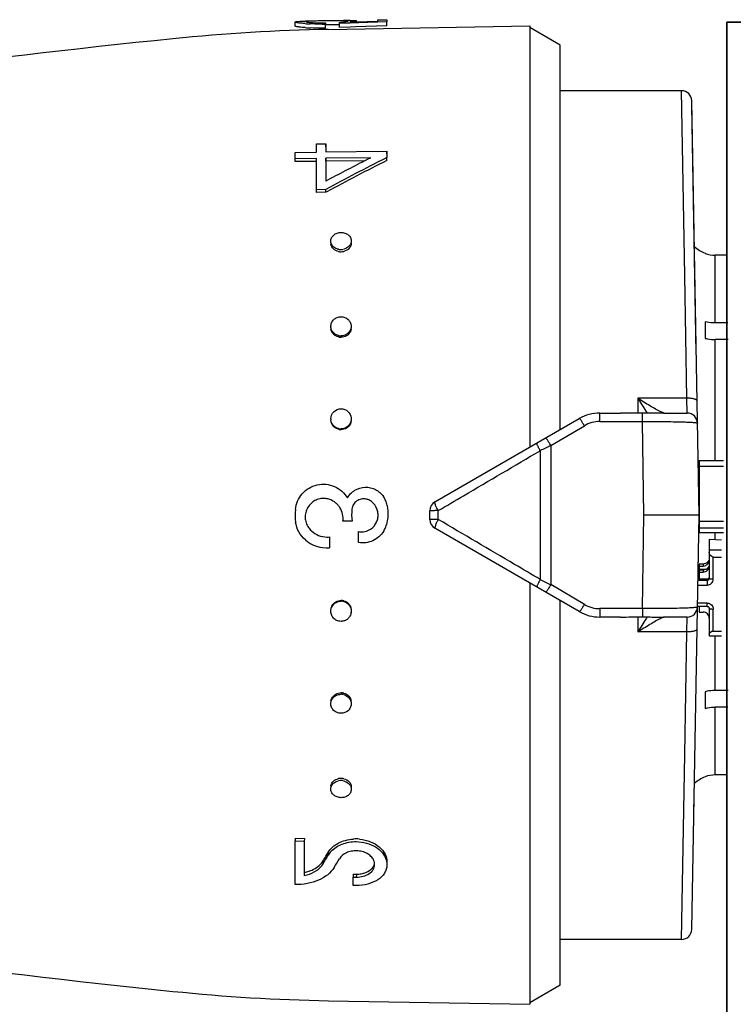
# Model space of a CAD drawing. Header units: millimetres. Extents: x -727 to 69715, y -15705 to 98123.
# Tile 144 of 256: x 36374 to 36409, y -12263 to -12215. Entities that reach past the tile are written whole.
import ezdxf

# ---------------------------------------------------------------- set-up
doc = ezdxf.new("R2010")
doc.units = ezdxf.units.MM
doc.layers.add('UT_ZAŘÍZENÍ - OT', color=3, linetype='Continuous', lineweight=35)

msp = doc.modelspace()

# ---------------------------------------------------------------- linework, layer by layer
at = {"color": 0, "linetype": 'Continuous'}
for p, q in [((36387.887, -12214.81), (36387.902, -12214.809)), ((36387.902, -12214.809), (36387.914, -12214.809)), ((36388.817, -12214.796), (36388.695, -12214.798)), ((36389.651, -12214.856), (36389.649, -12214.792)), ((36390.25, -12214.798), (36390.251, -12214.851)), ((36391.3, -12214.75), (36391.75, -12214.742)), ((36391.3, -12214.818), (36391.3, -12214.75)), ((36391.75, -12214.742), (36391.75, -12214.847)), ((36387.254, -12215.056), (36387.251, -12214.856)), ((36387.904, -12214.869), (36387.903, -12214.823)), ((36388.741, -12214.895), (36388.741, -12214.958)), ((36388.744, -12215.157), (36388.741, -12214.958)), ((36388.817, -12214.996), (36388.742, -12214.997)), ((36388.886, -12215.22), (36398.754, -12215.047)), ((36389.428, -12214.99), (36389.397, -12214.99)), ((36389.426, -12214.929), (36389.426, -12214.876)), ((36389.856, -12214.913), (36389.426, -12214.929)), ((36389.43, -12215.128), (36389.426, -12214.929)), ((36389.946, -12215.109), (36389.43, -12215.128)), ((36389.943, -12214.91), (36389.856, -12214.913)), ((36389.938, -12214.861), (36390.241, -12214.852)), ((36391.234, -12214.865), (36389.943, -12214.91)), ((36390.205, -12215.1), (36389.946, -12215.109)), ((36390.088, -12214.857), (36390.087, -12214.842)), ((36391.754, -12215.046), (36390.205, -12215.1)), ((36390.241, -12214.852), (36391.3, -12214.818)), ((36391.302, -12214.862), (36391.234, -12214.865)), ((36391.75, -12214.847), (36391.302, -12214.862)), ((36391.754, -12215.046), (36391.75, -12214.847)), ((36398.754, -12215.047), (36398.754, -12235.692)), ((36400.254, -12215.987), (36398.754, -12215.121)), ((36400.254, -12234.826), (36400.254, -12215.987)), ((36406.2, -12218.221), (36400.254, -12218.221)), ((36406.354, -12227.286), (36406.2, -12218.221)), ((36407.054, -12239.021), (36406.7, -12218.713)), ((36406.916, -12231.087), (36406.704, -12218.962)), ((36388.301, -12220.826), (36388.751, -12220.821)), ((36388.301, -12221.232), (36388.301, -12220.826)), ((36388.751, -12220.821), (36388.751, -12221.226)), ((36388.754, -12220.971), (36388.751, -12220.821)), ((36387.251, -12221.245), (36388.301, -12221.232)), ((36387.251, -12221.556), (36387.251, -12221.245)), ((36388.301, -12221.543), (36387.251, -12221.556)), ((36387.254, -12221.7), (36387.251, -12221.556)), ((36388.301, -12223.075), (36388.301, -12221.543)), ((36388.751, -12221.226), (36391.75, -12221.187)), ((36390.965, -12221.509), (36388.751, -12221.537)), ((36388.751, -12221.537), (36388.751, -12222.656)), ((36388.754, -12221.682), (36388.751, -12221.537)), ((36390.91, -12221.537), (36390.965, -12221.509)), ((36391.75, -12221.499), (36391.695, -12221.527)), ((36391.75, -12221.187), (36391.75, -12221.499)), ((36391.754, -12221.334), (36391.75, -12221.187)), ((36391.754, -12221.643), (36391.75, -12221.499)), ((36388.304, -12221.687), (36387.254, -12221.7)), ((36390.672, -12221.657), (36388.754, -12221.682)), ((36388.754, -12221.682), (36388.754, -12222.539)), ((36388.751, -12223.07), (36388.301, -12223.075)), ((36388.304, -12223.206), (36388.301, -12223.075)), ((36388.754, -12223.201), (36388.304, -12223.206)), ((36388.754, -12223.201), (36388.751, -12223.07)), ((36388.806, -12223.173), (36388.754, -12223.201)), ((36407.354, -12226.185), (36407.354, -12226.198)), ((36407.854, -12229.608), (36407.854, -12226.284)), ((36408.425, -12226.284), (36407.854, -12226.284)), ((36406.457, -12233.296), (36406.354, -12227.286)), ((36407.354, -12229.547), (36407.354, -12230.361)), ((36408.472, -12229.608), (36407.854, -12229.608)), ((36407.854, -12236.347), (36407.854, -12230.421)), ((36408.48, -12230.421), (36407.854, -12230.421)), ((36404.054, -12233.296), (36404.054, -12234.03)), ((36406.457, -12233.296), (36404.054, -12233.296)), ((36406.476, -12234.021), (36406.457, -12233.296)), ((36402.185, -12234.436), (36402.185, -12234.021)), ((36402.185, -12234.021), (36403.211, -12234.021)), ((36404.282, -12234.436), (36404.282, -12234.029)), ((36405.318, -12234.021), (36406.476, -12234.021)), ((36394.104, -12238.377), (36401.185, -12234.289)), ((36402.185, -12234.436), (36404.282, -12234.436)), ((36404.354, -12239.021), (36404.282, -12234.436)), ((36399.788, -12235.609), (36401.435, -12234.641)), ((36399.267, -12235.866), (36399.267, -12242.177)), ((36399.788, -12235.609), (36399.788, -12242.433)), ((36407.054, -12236.347), (36407.054, -12239.869)), ((36407.054, -12236.347), (36408.254, -12236.347)), ((36407.054, -12236.631), (36408.254, -12236.631)), ((36393.854, -12239.233), (36393.854, -12238.81)), ((36394.268, -12239.237), (36394.268, -12238.806)), ((36390.04, -12239.324), (36389.591, -12239.324)), ((36404.282, -12243.606), (36404.354, -12239.021)), ((36407.054, -12239.021), (36404.354, -12239.021)), ((36406.7, -12259.33), (36407.054, -12239.021)), ((36407.054, -12239.327), (36408.254, -12239.327)), ((36390.36, -12240.365), (36390.36, -12239.83)), ((36401.185, -12243.753), (36394.104, -12239.666)), ((36407.054, -12239.642), (36408.254, -12239.642)), ((36407.054, -12239.869), (36408.254, -12239.869)), ((36407.854, -12240.212), (36407.854, -12239.869)), ((36388.931, -12240.093), (36388.931, -12240.627)), ((36407.554, -12240.196), (36407.554, -12242.119)), ((36407.554, -12240.196), (36408.154, -12240.229)), ((36407.554, -12240.727), (36408.154, -12240.727)), ((36407.009, -12241.636), (36407.014, -12241.313)), ((36407.754, -12242.158), (36407.754, -12241.079)), ((36407.754, -12241.079), (36408.154, -12241.079)), ((36407.008, -12241.67), (36407.418, -12241.67)), ((36407.056, -12241.639), (36407.009, -12241.636)), ((36407.054, -12241.425), (36407.054, -12241.67)), ((36407.254, -12241.425), (36407.054, -12241.425)), ((36407.054, -12241.523), (36407.254, -12241.523)), ((36407.054, -12241.718), (36407.054, -12242.159)), ((36407.254, -12241.718), (36407.054, -12241.718)), ((36407.054, -12241.815), (36407.254, -12241.815)), ((36407.254, -12241.425), (36407.254, -12241.523)), ((36407.254, -12241.718), (36407.254, -12241.815)), ((36406.999, -12242.217), (36407.454, -12242.217)), ((36407.054, -12242.061), (36407.001, -12242.061)), ((36407.054, -12241.865), (36407.005, -12241.865)), ((36407.454, -12242.159), (36407.054, -12242.159)), ((36407.454, -12242.159), (36407.454, -12242.452)), ((36398.754, -12242.35), (36398.754, -12262.995)), ((36401.435, -12243.402), (36399.788, -12242.433)), ((36406.995, -12242.452), (36407.454, -12242.452)), ((36400.254, -12262.055), (36400.254, -12243.216)), ((36402.185, -12243.606), (36402.185, -12244.021)), ((36404.282, -12243.606), (36402.185, -12243.606)), ((36404.282, -12243.606), (36404.282, -12244.014)), ((36407.454, -12243.496), (36406.976, -12243.496)), ((36407.454, -12243.335), (36406.979, -12243.335)), ((36407.054, -12243.496), (36407.054, -12243.777)), ((36407.454, -12243.496), (36407.454, -12243.335)), ((36407.554, -12243.59), (36407.554, -12244.944)), ((36407.754, -12244.708), (36407.754, -12243.629)), ((36403.211, -12244.021), (36402.185, -12244.021)), ((36404.054, -12244.013), (36404.054, -12244.746)), ((36406.476, -12244.021), (36405.318, -12244.021)), ((36406.457, -12244.746), (36406.476, -12244.021)), ((36407.054, -12243.777), (36407.254, -12243.777)), ((36407.754, -12244.708), (36408.154, -12244.708)), ((36406.457, -12244.746), (36404.054, -12244.746)), ((36406.354, -12250.757), (36406.457, -12244.746)), ((36407.554, -12244.944), (36408.154, -12244.944)), ((36407.854, -12247.621), (36407.854, -12244.944)), ((36408.48, -12247.621), (36407.854, -12247.621)), ((36407.354, -12247.682), (36407.354, -12248.495)), ((36407.854, -12251.758), (36407.854, -12248.434)), ((36408.472, -12248.434), (36407.854, -12248.434)), ((36406.2, -12259.821), (36406.354, -12250.757)), ((36407.354, -12251.844), (36407.354, -12251.857)), ((36408.425, -12251.758), (36407.854, -12251.758)), ((36406.799, -12253.636), (36406.814, -12252.774)), ((36387.254, -12254.862), (36387.251, -12254.994)), ((36387.254, -12254.862), (36387.704, -12254.867)), ((36387.704, -12254.867), (36387.701, -12254.999)), ((36387.251, -12257.136), (36387.251, -12254.994)), ((36387.251, -12254.994), (36387.701, -12254.999)), ((36387.701, -12254.999), (36387.701, -12256.687)), ((36388.848, -12255.599), (36388.876, -12255.551)), ((36388.876, -12255.551), (36388.873, -12255.689)), ((36388.621, -12255.974), (36388.618, -12256.115)), ((36388.731, -12255.927), (36388.759, -12255.879)), ((36390.104, -12256.619), (36390.1, -12256.765)), ((36390.1, -12257.173), (36390.1, -12256.765)), ((36390.1, -12256.765), (36390.25, -12256.767)), ((36390.104, -12256.619), (36390.254, -12256.621)), ((36390.254, -12256.621), (36390.25, -12256.767)), ((36390.25, -12257.175), (36390.1, -12257.173)), ((36406.2, -12259.821), (36400.254, -12259.821)), ((36400.254, -12262.055), (36398.754, -12262.921)), ((36388.886, -12262.823), (36398.754, -12262.995))]:
    msp.add_line(p, q, dxfattribs=at)
for centre, radius, start, end in [((36388.519, -12250.544), 35.74, 91.0124, 91.2155), ((36389.5, -12220.07), 5.28, 88.3745, 89.198), ((36390.36, -12256.899), 42.126, 90.8463, 91.0033), ((36390.075, -12237.798), 23.023, 90.5699, 90.8389), ((36389.975, -12228.002), 13.227, 90.1311, 90.5589), ((36390.457, -12305.206), 90, 91, 95.86353), ((36388.369, -12206.38), 8.577, 265.8256, 266.6258), ((36388.37, -12206.529), 8.626, 265.8559, 266.6507), ((36388.442, -12205.126), 9.833, 266.6318, 267.396), ((36388.444, -12205.258), 9.899, 266.6567, 267.4156), ((36388.047, -12216.605), 1.789, 94.2534, 94.6326), ((36388.103, -12217.374), 2.559, 93.4587, 94.2283), ((36388.524, -12202.416), 12.544, 270.2757, 270.9914), ((36388.567, -12204.867), 10.03, 270.3767, 270.9938), ((36388.978, -12208.468), 6.424, 274.0065, 274.7622), ((36389.064, -12209.51), 5.379, 274.7701, 275.5791), ((36432.342, -12713.061), 500, 95.86353, 99.2151), ((36406.2, -12218.721), 0.5, 1.0027, 90), ((36439.039, -12315.461), 105.191, 116.74897, 118.55954), ((36435.671, -12310.437), 99.533, 116.72558, 116.87901), ((36438.584, -12316.125), 105.923, 116.89327, 118.06457), ((36438.775, -12315.838), 105.279, 116.52799, 118.3353), ((36389.344, -12225.701), 0.34, 181.8386, 189.2299), ((36389.674, -12225.692), 0.33, 0.0012, 1.8034), ((36407.854, -12224.771), 1.5, 226.6492, 250.5288), ((36389.497, -12225.431), 0.578, 257.4005, 263.7792), ((36389.5, -12225.534), 0.583, 257.4385, 263.7956), ((36389.495, -12225.442), 0.567, 263.769, 270.5154), ((36389.499, -12225.545), 0.572, 263.785, 270.5156), ((36389.494, -12225.432), 0.577, 270.6142, 283.6547), ((36389.498, -12225.534), 0.582, 270.6123, 283.6161), ((36407.856, -12224.775), 1.509, 250.58, 269.9294), ((36389.415, -12229.772), 0.415, 180.0036, 182.6268), ((36389.499, -12229.708), 0.529, 255.907, 262.902), ((36389.498, -12229.722), 0.515, 262.8964, 270.3352), ((36389.587, -12229.841), 0.417, 351.6852, 359.956), ((36389.503, -12229.776), 0.533, 255.9485, 262.9202), ((36389.501, -12229.791), 0.519, 262.9139, 270.3354), ((36424.837, -12220.774), 24.264, 211.0698, 212.8147), ((36402.185, -12236.021), 2, 90, 120), ((36420.88, -12223.319), 19.559, 212.8314, 213.1914), ((36406.476, -12234.521), 0.5, 0.9973, 90), ((36389.472, -12234.306), 0.471, 180.0149, 185.1846), ((36402.185, -12235.915), 1.479, 90.0293, 120.5126), ((36389.502, -12234.296), 0.505, 254.9456, 262.2975), ((36389.505, -12234.327), 0.509, 254.989, 262.3166), ((36389.499, -12234.313), 0.488, 262.2951, 270.1426), ((36389.503, -12234.344), 0.492, 262.3136, 270.1429), ((36507.35, -12454.982), 244.324, 116.11937, 116.25551), ((36406.955, -12237.177), 0.0994, 313.5922, 359.9803), ((36406.954, -12237.165), 0.301, 284.0099, 289.4426), ((36388.647, -12239.084), 0.878, 79.2621, 86.1049), ((36388.637, -12239.133), 0.927, 73.0793, 79.2163), ((36388.633, -12239.171), 0.963, 41.0757, 50.0119), ((36390.609, -12238.799), 0.576, 71.2532, 78.3972), ((36390.612, -12238.792), 0.569, 63.8405, 71.2552), ((36390.487, -12239.028), 0.836, 39.1305, 49.8284), ((36390.69, -12238.722), 1.078, 27.8406, 34.0296), ((36390.695, -12238.72), 1.073, 21.6663, 27.8429), ((36390.712, -12238.713), 1.054, 15.2114, 21.6682), ((36389.8, -12238.96), 1.999, 11.8346, 15.192), ((36394.354, -12238.81), 0.5, 120, 180), ((36389.912, -12239.021), 2.661, 174.2036, 187.383), ((36388.628, -12239.175), 0.97, 32.4613, 41.0443), ((36392.337, -12239.021), 2.316, 172.8168, 187.5195), ((36390.493, -12239.023), 0.828, 29.6913, 39.1293), ((36406.955, -12238.793), 0.3, 70.554, 72.3535), ((36394.354, -12239.233), 0.5, 180, 240), ((36388.641, -12239.127), 0.893, 214.114, 220.953), ((36388.812, -12238.979), 1.119, 220.9857, 227.2244), ((36390.503, -12239.058), 0.785, 259.5616, 266.7756), ((36390.49, -12239.02), 0.831, 307.9711, 320.9467), ((36390.482, -12239.013), 0.841, 320.9239, 328.1109), ((36390.531, -12239.159), 1.247, 328.3633, 330.5708), ((36390.546, -12239.166), 1.23, 330.5526, 339.4593), ((36390.592, -12239.184), 1.181, 339.4729, 345.3977), ((36388.813, -12238.987), 1.644, 229.7942, 274.1007), ((36388.813, -12238.995), 1.104, 269.8741, 276.1358), ((36407.264, -12241.228), 0.29, 325.946, 359.9556), ((36507.35, -12023.06), 244.324, 243.74449, 243.88063), ((36389.499, -12243.73), 0.489, 81.9513, 89.7929), ((36389.502, -12243.699), 0.493, 81.9697, 89.7932), ((36389.496, -12243.748), 0.507, 74.6173, 81.9539), ((36389.5, -12243.717), 0.51, 74.6606, 81.9731), ((36402.185, -12242.021), 2, 240, 270), ((36402.185, -12242.128), 1.479, 239.4874, 269.9707), ((36406.476, -12243.521), 0.5, 270, 359), ((36407.466, -12243.59), 0.0882, 0.0369, 8.6608), ((36389.52, -12243.739), 0.481, 352.21, 354.9153), ((36424.759, -12257.219), 24.171, 147.1819, 148.9335), ((36421.223, -12254.946), 19.968, 146.8123, 147.1649), ((36389.497, -12248.321), 0.516, 82.1802, 89.6075), ((36389.501, -12248.253), 0.52, 82.1978, 89.6077), ((36389.495, -12248.338), 0.533, 75.2221, 82.1864), ((36389.498, -12248.27), 0.537, 75.2633, 82.2046), ((36389.499, -12252.505), 0.579, 90.4762, 102.5767), ((36389.499, -12252.489), 0.563, 89.4636, 90.4277), ((36389.498, -12252.5), 0.574, 82.7219, 89.4383), ((36389.497, -12252.514), 0.588, 76.4142, 82.7332), ((36407.854, -12253.271), 1.5, 109.4712, 133.3508), ((36407.856, -12253.268), 1.509, 90.0706, 109.42), ((36389.344, -12252.341), 0.34, 170.7701, 178.1614), ((36389.496, -12252.607), 0.574, 89.5276, 102.6205), ((36389.495, -12252.602), 0.569, 82.706, 89.4382), ((36389.493, -12252.617), 0.584, 76.3765, 82.7168), ((36389.674, -12252.351), 0.33, 358.1966, 359.9988), ((36390.232, -12256.845), 1.949, 89.3478, 93.6822), ((36390.231, -12256.877), 1.981, 84.7451, 89.3338), ((36350.679, -12232.787), 44.466, 328.5709, 328.8521), ((36349.327, -12231.97), 46.046, 328.8521, 329.1259), ((36348.478, -12231.802), 46.929, 329.1323, 329.4032), ((36389.741, -12256.203), 1.009, 142.6891, 149.3347), ((36389.836, -12256.276), 1.129, 136.6726, 142.6957), ((36387.752, -12255.427), 1.027, 315.4988, 321.7146), ((36387.831, -12255.489), 0.927, 321.7149, 328.509), ((36350.201, -12232.833), 44.921, 328.7834, 329.0635), ((36350.946, -12232.906), 44.808, 328.5423, 329.173), ((36390.692, -12256.146), 0.458, 358.6045, 6.9669), ((36387.316, -12254.817), 1.908, 281.6289, 285.7619), ((36432.342, -11764.982), 500, 260.77609, 264.13647), ((36406.2, -12259.321), 0.5, 270, 359), ((36390.457, -12172.837), 90, 264.13647, 269)]:
    msp.add_arc(centre, radius, start, end, dxfattribs=at)
at = {"color": 0, "linetype": 'Continuous', "extrusion": (0, 0, -1)}
for centre, major_axis, ratio, start_param, end_param in [((36407.754, -12240.844), (0, -0.235), 0.85043, 0, 1.570796), ((36407.754, -12244.865), (0.2, 0), 0.785695, 3.141593, 4.712389)]:
    msp.add_ellipse(centre, major_axis=major_axis, ratio=ratio, start_param=start_param, end_param=end_param, dxfattribs=at)
at = {"color": 0, "linetype": 'Continuous'}
for points, knots in [([(36387.331, -12214.831), (36387.387, -12214.824), (36387.53, -12214.818), (36387.674, -12214.814), (36387.761, -12214.812)], [0, 0, 0, 0, 0.393124, 1, 1, 1, 1]), ([(36388.695, -12214.798), (36388.555, -12214.8), (36388.307, -12214.806), (36388.058, -12214.813), (36387.949, -12214.82)], [0, 0, 0, 0, 0.5608, 1, 1, 1, 1]), ([(36389.395, -12214.79), (36389.351, -12214.79), (36389.158, -12214.791), (36388.965, -12214.793), (36388.817, -12214.796)], [0, 0, 0, 0, 0.228486, 1, 1, 1, 1]), ([(36389.574, -12214.791), (36389.56, -12214.79), (36389.5, -12214.79), (36389.441, -12214.79), (36389.395, -12214.79)], [0, 0, 0, 0, 0.229978, 1, 1, 1, 1]), ([(36389.76, -12214.797), (36389.752, -12214.796), (36389.715, -12214.794), (36389.678, -12214.793), (36389.649, -12214.792)], [0, 0, 0, 0, 0.216654, 1, 1, 1, 1]), ([(36389.829, -12214.804), (36389.825, -12214.803), (36389.802, -12214.8), (36389.779, -12214.798), (36389.76, -12214.797)], [0, 0, 0, 0, 0.191517, 1, 1, 1, 1]), ([(36389.853, -12214.814), (36389.853, -12214.811), (36389.843, -12214.806), (36389.835, -12214.805), (36389.829, -12214.804)], [0, 0, 0, 0, 0.306489, 1, 1, 1, 1]), ([(36389.945, -12214.776), (36389.959, -12214.776), (36390.011, -12214.776), (36390.064, -12214.776), (36390.101, -12214.777)], [0, 0, 0, 0, 0.28218, 1, 1, 1, 1]), ([(36390.25, -12214.798), (36390.25, -12214.803), (36390.232, -12214.811), (36390.204, -12214.82), (36390.151, -12214.831), (36390.111, -12214.838), (36390.087, -12214.842)], [0, 0, 0, 0, 0.080473, 0.272652, 0.58028, 1, 1, 1, 1]), ([(36390.101, -12214.777), (36390.111, -12214.778), (36390.145, -12214.779), (36390.178, -12214.781), (36390.2, -12214.784)], [0, 0, 0, 0, 0.312325, 1, 1, 1, 1]), ([(36390.2, -12214.784), (36390.213, -12214.785), (36390.229, -12214.787), (36390.246, -12214.792), (36390.25, -12214.796), (36390.25, -12214.798)], [0, 0, 0, 0, 0.708486, 0.898996, 1, 1, 1, 1]), ([(36387.251, -12214.856), (36387.251, -12214.853), (36387.258, -12214.847), (36387.266, -12214.844), (36387.271, -12214.843)], [0, 0, 0, 0, 0.34526, 1, 1, 1, 1]), ([(36387.745, -12214.934), (36387.675, -12214.929), (36387.577, -12214.92), (36387.456, -12214.906), (36387.385, -12214.896), (36387.329, -12214.886), (36387.288, -12214.876), (36387.264, -12214.869), (36387.251, -12214.86), (36387.251, -12214.856)], [0, 0, 0, 0, 0.415889, 0.585993, 0.728367, 0.841268, 0.923827, 0.975949, 1, 1, 1, 1]), ([(36387.747, -12215.133), (36387.677, -12215.128), (36387.58, -12215.119), (36387.458, -12215.105), (36387.388, -12215.095), (36387.332, -12215.086), (36387.291, -12215.076), (36387.268, -12215.068), (36387.254, -12215.06), (36387.254, -12215.056)], [0, 0, 0, 0, 0.416026, 0.586157, 0.728535, 0.841423, 0.923955, 0.976034, 1, 1, 1, 1]), ([(36387.271, -12214.843), (36387.275, -12214.842), (36387.294, -12214.836), (36387.315, -12214.833), (36387.331, -12214.831)], [0, 0, 0, 0, 0.194984, 1, 1, 1, 1]), ([(36387.794, -12214.842), (36387.794, -12214.842), (36387.793, -12214.843), (36387.793, -12214.843), (36387.793, -12214.844)], [0, 0, 0, 0, 0.519614, 1, 1, 1, 1]), ([(36387.793, -12214.844), (36387.793, -12214.846), (36387.798, -12214.849), (36387.815, -12214.855), (36387.853, -12214.863), (36387.914, -12214.871), (36387.964, -12214.875), (36387.992, -12214.878)], [0, 0, 0, 0, 0.026104, 0.078509, 0.271488, 0.580502, 1, 1, 1, 1]), ([(36387.903, -12214.823), (36387.888, -12214.824), (36387.862, -12214.826), (36387.828, -12214.831), (36387.807, -12214.835), (36387.796, -12214.839), (36387.794, -12214.842)], [0, 0, 0, 0, 0.402142, 0.703286, 0.901798, 1, 1, 1, 1]), ([(36387.992, -12214.878), (36388.035, -12214.881), (36388.249, -12214.895), (36388.462, -12214.898), (36388.633, -12214.897)], [0, 0, 0, 0, 0.202928, 1, 1, 1, 1]), ([(36388.584, -12214.96), (36388.533, -12214.96), (36388.336, -12214.96), (36388.14, -12214.955), (36387.995, -12214.949)], [0, 0, 0, 0, 0.261385, 1, 1, 1, 1]), ([(36388.744, -12215.157), (36388.679, -12215.158), (36388.43, -12215.16), (36388.181, -12215.156), (36387.997, -12215.147)], [0, 0, 0, 0, 0.261104, 1, 1, 1, 1]), ([(36389.397, -12214.99), (36389.353, -12214.99), (36389.16, -12214.991), (36388.966, -12214.993), (36388.817, -12214.996)], [0, 0, 0, 0, 0.228577, 1, 1, 1, 1]), ([(36389.587, -12214.863), (36389.624, -12214.859), (36389.69, -12214.852), (36389.766, -12214.841), (36389.811, -12214.832), (36389.833, -12214.826), (36389.846, -12214.822), (36389.853, -12214.816), (36389.853, -12214.814)], [0, 0, 0, 0, 0.416564, 0.727805, 0.840468, 0.923103, 0.975235, 1, 1, 1, 1]), ([(36390.087, -12214.842), (36390.076, -12214.843), (36390.027, -12214.851), (36389.977, -12214.857), (36389.938, -12214.861)], [0, 0, 0, 0, 0.219199, 1, 1, 1, 1]), ([(36389.001, -12225.601), (36388.999, -12225.545), (36389.025, -12225.429), (36389.138, -12225.285), (36389.306, -12225.192), (36389.435, -12225.169), (36389.501, -12225.168)], [0, 0, 0, 0, 0.229393, 0.470966, 0.729703, 1, 1, 1, 1]), ([(36389.501, -12225.168), (36389.564, -12225.168), (36389.689, -12225.187), (36389.854, -12225.271), (36389.968, -12225.405), (36389.999, -12225.516), (36390, -12225.57)], [0, 0, 0, 0, 0.270385, 0.528616, 0.769944, 1, 1, 1, 1]), ([(36389.105, -12225.847), (36389.074, -12225.813), (36389.023, -12225.736), (36389.002, -12225.646), (36389.001, -12225.601)], [0, 0, 0, 0, 0.509651, 1, 1, 1, 1]), ([(36389.373, -12226.103), (36389.283, -12226.082), (36389.116, -12226.003), (36389.022, -12225.838), (36389.009, -12225.755)], [0, 0, 0, 0, 0.524629, 1, 1, 1, 1]), ([(36389.37, -12225.995), (36389.344, -12225.989), (36389.246, -12225.96), (36389.156, -12225.903), (36389.105, -12225.847)], [0, 0, 0, 0, 0.260211, 1, 1, 1, 1]), ([(36389.897, -12225.84), (36389.88, -12225.858), (36389.805, -12225.929), (36389.707, -12225.974), (36389.631, -12225.993)], [0, 0, 0, 0, 0.24218, 1, 1, 1, 1]), ([(36390.004, -12225.692), (36390.004, -12225.784), (36389.918, -12225.981), (36389.734, -12226.076), (36389.635, -12226.1)], [0, 0, 0, 0, 0.47302, 1, 1, 1, 1]), ([(36390, -12225.57), (36390.002, -12225.618), (36389.983, -12225.717), (36389.93, -12225.802), (36389.897, -12225.84)], [0, 0, 0, 0, 0.488775, 1, 1, 1, 1]), ([(36389.001, -12229.772), (36389.001, -12229.711), (36389.028, -12229.587), (36389.14, -12229.431), (36389.306, -12229.329), (36389.436, -12229.304), (36389.501, -12229.304)], [0, 0, 0, 0, 0.241806, 0.488407, 0.741812, 1, 1, 1, 1]), ([(36389.501, -12229.304), (36389.623, -12229.303), (36389.817, -12229.37), (36389.966, -12229.568), (36389.997, -12229.687), (36390, -12229.746)], [0, 0, 0, 0, 0.507384, 0.755665, 1, 1, 1, 1]), ([(36390, -12229.746), (36390.002, -12229.797), (36389.993, -12229.865), (36389.969, -12229.929), (36389.962, -12229.944)], [0, 0, 0, 0, 0.747031, 1, 1, 1, 1]), ([(36407.854, -12229.608), (36407.812, -12229.608), (36407.644, -12229.603), (36407.476, -12229.578), (36407.354, -12229.547)], [0, 0, 0, 0, 0.252472, 1, 1, 1, 1]), ([(36389.068, -12230.005), (36389.058, -12229.989), (36389.023, -12229.922), (36389.004, -12229.847), (36389.001, -12229.791)], [0, 0, 0, 0, 0.253103, 1, 1, 1, 1]), ([(36389.373, -12230.294), (36389.282, -12230.271), (36389.109, -12230.176), (36389.022, -12229.998), (36389.009, -12229.908)], [0, 0, 0, 0, 0.510101, 1, 1, 1, 1]), ([(36389.37, -12230.221), (36389.308, -12230.206), (36389.19, -12230.153), (36389.101, -12230.058), (36389.068, -12230.005)], [0, 0, 0, 0, 0.506643, 1, 1, 1, 1]), ([(36389.962, -12229.944), (36389.932, -12230.011), (36389.84, -12230.133), (36389.703, -12230.201), (36389.631, -12230.22)], [0, 0, 0, 0, 0.492845, 1, 1, 1, 1]), ([(36390, -12229.901), (36389.986, -12229.992), (36389.899, -12230.171), (36389.727, -12230.268), (36389.635, -12230.292)], [0, 0, 0, 0, 0.489899, 1, 1, 1, 1]), ([(36407.354, -12230.361), (36407.395, -12230.371), (36407.559, -12230.406), (36407.728, -12230.421), (36407.854, -12230.421)], [0, 0, 0, 0, 0.247091, 1, 1, 1, 1]), ([(36405.175, -12233.957), (36405.092, -12233.917), (36404.915, -12233.824), (36404.538, -12233.608), (36404.249, -12233.426), (36404.054, -12233.296)], [0, 0, 0, 0, 0.213248, 0.460801, 1, 1, 1, 1]), ([(36406.957, -12233.425), (36406.957, -12233.416), (36406.947, -12233.393), (36406.914, -12233.37), (36406.868, -12233.348), (36406.778, -12233.32), (36406.639, -12233.3), (36406.52, -12233.295), (36406.457, -12233.296)], [0, 0, 0, 0, 0.054454, 0.124226, 0.220024, 0.341181, 0.645763, 1, 1, 1, 1]), ([(36389.001, -12234.306), (36389.001, -12234.18), (36389.109, -12233.916), (36389.373, -12233.811), (36389.501, -12233.81)], [0, 0, 0, 0, 0.49811, 1, 1, 1, 1]), ([(36389.501, -12233.81), (36389.621, -12233.81), (36389.872, -12233.902), (36389.988, -12234.142), (36389.999, -12234.261)], [0, 0, 0, 0, 0.501804, 1, 1, 1, 1]), ([(36404.282, -12234.029), (36404.102, -12234.031), (36403.746, -12234.03), (36403.389, -12234.021), (36403.211, -12234.021)], [0, 0, 0, 0, 0.502804, 1, 1, 1, 1]), ([(36405.318, -12234.021), (36405.238, -12234.021), (36404.893, -12234.022), (36404.548, -12234.026), (36404.282, -12234.029)], [0, 0, 0, 0, 0.230893, 1, 1, 1, 1]), ([(36405.254, -12233.993), (36405.248, -12233.99), (36405.221, -12233.979), (36405.195, -12233.967), (36405.175, -12233.957)], [0, 0, 0, 0, 0.229765, 1, 1, 1, 1]), ([(36405.285, -12234.005), (36405.282, -12234.004), (36405.272, -12234), (36405.261, -12233.996), (36405.254, -12233.993)], [0, 0, 0, 0, 0.235586, 1, 1, 1, 1]), ([(36405.344, -12234.021), (36405.336, -12234.021), (36405.316, -12234.016), (36405.296, -12234.01), (36405.285, -12234.005)], [0, 0, 0, 0, 0.393757, 1, 1, 1, 1]), ([(36389.373, -12234.819), (36389.291, -12234.796), (36389.134, -12234.71), (36389.044, -12234.554), (36389.022, -12234.472)], [0, 0, 0, 0, 0.50198, 1, 1, 1, 1]), ([(36389.37, -12234.784), (36389.298, -12234.764), (36389.159, -12234.693), (36389.068, -12234.565), (36389.039, -12234.496)], [0, 0, 0, 0, 0.50114, 1, 1, 1, 1]), ([(36389.983, -12234.432), (36389.96, -12234.514), (36389.871, -12234.672), (36389.714, -12234.76), (36389.631, -12234.783)], [0, 0, 0, 0, 0.49918, 1, 1, 1, 1]), ([(36390, -12234.406), (36389.987, -12234.5), (36389.903, -12234.687), (36389.728, -12234.792), (36389.635, -12234.818)], [0, 0, 0, 0, 0.498032, 1, 1, 1, 1]), ([(36401.435, -12234.641), (36401.414, -12234.621), (36401.382, -12234.573), (36401.349, -12234.499), (36401.31, -12234.436), (36401.271, -12234.385), (36401.24, -12234.344), (36401.216, -12234.312), (36401.2, -12234.296), (36401.188, -12234.287), (36401.185, -12234.289)], [0, 0, 0, 0, 0.198142, 0.388892, 0.560134, 0.707991, 0.828678, 0.918542, 0.975091, 1, 1, 1, 1]), ([(36404.282, -12234.436), (36404.458, -12234.436), (36404.803, -12234.435), (36405.304, -12234.438), (36405.764, -12234.444), (36406.115, -12234.451), (36406.362, -12234.459), (36406.518, -12234.465), (36406.653, -12234.471), (36406.765, -12234.478), (36406.853, -12234.486), (36406.916, -12234.493), (36406.954, -12234.501), (36406.971, -12234.506), (36406.976, -12234.511), (36406.976, -12234.513)], [0, 0, 0, 0, 0.195605, 0.383531, 0.55643, 0.707585, 0.773165, 0.831259, 0.881323, 0.92293, 0.955723, 0.979458, 0.994025, 0.997954, 1, 1, 1, 1]), ([(36399.267, -12235.866), (36399.241, -12235.819), (36399.205, -12235.75), (36399.162, -12235.663), (36399.137, -12235.608), (36399.118, -12235.563), (36399.106, -12235.528), (36399.1, -12235.506), (36399.101, -12235.492), (36399.104, -12235.49)], [0, 0, 0, 0, 0.389691, 0.560136, 0.707341, 0.827183, 0.916538, 0.973346, 1, 1, 1, 1]), ([(36399.788, -12235.609), (36399.759, -12235.559), (36399.716, -12235.488), (36399.659, -12235.398), (36399.623, -12235.343), (36399.592, -12235.298), (36399.568, -12235.266), (36399.552, -12235.248), (36399.543, -12235.24), (36399.539, -12235.239), (36399.538, -12235.24)], [0, 0, 0, 0, 0.387648, 0.559336, 0.708365, 0.829964, 0.920373, 0.976704, 0.992026, 1, 1, 1, 1]), ([(36394.268, -12238.806), (36394.683, -12238.561), (36396.349, -12237.581), (36398.016, -12236.601), (36399.267, -12235.866)], [0, 0, 0, 0, 0.249365, 1, 1, 1, 1]), ([(36387.265, -12238.752), (36387.279, -12238.61), (36387.354, -12238.328), (36387.66, -12237.84), (36388.311, -12237.449), (36389.068, -12237.523), (36389.552, -12237.836), (36389.738, -12238.06), (36389.811, -12238.183)], [0, 0, 0, 0, 0.125806, 0.251598, 0.500158, 0.748611, 0.874302, 1, 1, 1, 1]), ([(36389.811, -12238.183), (36389.898, -12238.031), (36390.154, -12237.768), (36390.593, -12237.639), (36390.945, -12237.671), (36391.196, -12237.762), (36391.417, -12237.911), (36391.534, -12238.046), (36391.583, -12238.119)], [0, 0, 0, 0, 0.249691, 0.498274, 0.623384, 0.748679, 0.874168, 1, 1, 1, 1]), ([(36388.707, -12238.208), (36388.623, -12238.203), (36388.453, -12238.215), (36388.136, -12238.331), (36387.882, -12238.581), (36387.759, -12238.897), (36387.733, -12239.152), (36387.779, -12239.405), (36387.855, -12239.558), (36387.902, -12239.628)], [0, 0, 0, 0, 0.124702, 0.249421, 0.497433, 0.62303, 0.748788, 0.874419, 1, 1, 1, 1]), ([(36390.725, -12238.235), (36390.649, -12238.219), (36390.486, -12238.22), (36390.265, -12238.319), (36390.101, -12238.498), (36390.049, -12238.653), (36390.039, -12238.732)], [0, 0, 0, 0, 0.248903, 0.498305, 0.748695, 1, 1, 1, 1]), ([(36394.268, -12238.806), (36394.239, -12238.754), (36394.189, -12238.659), (36394.131, -12238.531), (36394.101, -12238.442), (36394.095, -12238.396), (36394.1, -12238.38), (36394.104, -12238.377)], [0, 0, 0, 0, 0.377895, 0.69297, 0.905251, 0.965919, 1, 1, 1, 1]), ([(36389.591, -12239.324), (36389.607, -12239.209), (36389.598, -12238.972), (36389.509, -12238.752), (36389.446, -12238.654)], [0, 0, 0, 0, 0.500135, 1, 1, 1, 1]), ([(36391.196, -12239.457), (36391.235, -12239.395), (36391.297, -12239.258), (36391.329, -12239.037), (36391.304, -12238.815), (36391.249, -12238.676), (36391.213, -12238.613)], [0, 0, 0, 0, 0.249892, 0.499949, 0.75024, 1, 1, 1, 1]), ([(36391.757, -12238.55), (36391.773, -12238.627), (36391.819, -12238.936), (36391.794, -12239.256), (36391.735, -12239.482)], [0, 0, 0, 0, 0.250786, 1, 1, 1, 1]), ([(36394.268, -12238.806), (36394.24, -12238.806), (36394.185, -12238.806), (36394.107, -12238.806), (36394.036, -12238.807), (36393.975, -12238.807), (36393.931, -12238.808), (36393.902, -12238.808), (36393.886, -12238.808), (36393.873, -12238.809), (36393.863, -12238.809), (36393.858, -12238.81), (36393.854, -12238.809), (36393.854, -12238.81)], [0, 0, 0, 0, 0.203374, 0.394866, 0.56769, 0.716771, 0.837685, 0.88646, 0.926896, 0.958626, 0.981467, 0.99529, 1, 1, 1, 1]), ([(36387.752, -12240.243), (36387.622, -12240.133), (36387.404, -12239.862), (36387.295, -12239.532), (36387.273, -12239.363)], [0, 0, 0, 0, 0.49938, 1, 1, 1, 1]), ([(36394.268, -12239.237), (36394.24, -12239.237), (36394.185, -12239.236), (36394.107, -12239.236), (36394.036, -12239.236), (36393.975, -12239.235), (36393.931, -12239.235), (36393.902, -12239.234), (36393.886, -12239.234), (36393.873, -12239.234), (36393.863, -12239.234), (36393.858, -12239.232), (36393.854, -12239.233), (36393.854, -12239.233)], [0, 0, 0, 0, 0.203374, 0.394866, 0.56769, 0.716771, 0.837685, 0.88646, 0.926896, 0.958626, 0.981467, 0.99529, 1, 1, 1, 1]), ([(36394.268, -12239.237), (36394.239, -12239.288), (36394.189, -12239.384), (36394.131, -12239.512), (36394.101, -12239.6), (36394.095, -12239.647), (36394.1, -12239.663), (36394.104, -12239.666)], [0, 0, 0, 0, 0.377895, 0.69297, 0.905251, 0.965919, 1, 1, 1, 1]), ([(36399.267, -12242.177), (36398.85, -12241.931), (36397.183, -12240.952), (36395.516, -12239.972), (36394.268, -12239.237)], [0, 0, 0, 0, 0.250578, 1, 1, 1, 1]), ([(36388.052, -12239.8), (36388.153, -12239.894), (36388.393, -12240.046), (36388.672, -12240.099), (36388.81, -12240.099)], [0, 0, 0, 0, 0.500561, 1, 1, 1, 1]), ([(36391.593, -12239.813), (36391.53, -12239.914), (36391.375, -12240.1), (36391.07, -12240.297), (36390.72, -12240.393), (36390.478, -12240.387), (36390.36, -12240.365)], [0, 0, 0, 0, 0.249964, 0.499879, 0.749906, 1, 1, 1, 1]), ([(36390.459, -12239.842), (36390.555, -12239.848), (36390.75, -12239.824), (36390.925, -12239.734), (36391.001, -12239.675)], [0, 0, 0, 0, 0.50069, 1, 1, 1, 1]), ([(36407.554, -12241.131), (36407.554, -12241.169), (36407.539, -12241.247), (36407.472, -12241.345), (36407.372, -12241.41), (36407.293, -12241.425), (36407.254, -12241.425)], [0, 0, 0, 0, 0.247784, 0.496832, 0.747734, 1, 1, 1, 1]), ([(36407.254, -12241.523), (36407.303, -12241.523), (36407.402, -12241.499), (36407.478, -12241.431), (36407.505, -12241.391)], [0, 0, 0, 0, 0.501963, 1, 1, 1, 1]), ([(36407.554, -12241.424), (36407.554, -12241.462), (36407.539, -12241.54), (36407.472, -12241.637), (36407.372, -12241.703), (36407.293, -12241.718), (36407.254, -12241.718)], [0, 0, 0, 0, 0.247784, 0.496832, 0.747734, 1, 1, 1, 1]), ([(36407.254, -12241.815), (36407.293, -12241.815), (36407.372, -12241.8), (36407.472, -12241.735), (36407.539, -12241.637), (36407.554, -12241.56), (36407.554, -12241.521)], [0, 0, 0, 0, 0.252266, 0.503168, 0.752216, 1, 1, 1, 1]), ([(36399.267, -12242.177), (36399.241, -12242.224), (36399.205, -12242.292), (36399.162, -12242.379), (36399.137, -12242.434), (36399.118, -12242.479), (36399.106, -12242.515), (36399.1, -12242.536), (36399.101, -12242.55), (36399.104, -12242.552)], [0, 0, 0, 0, 0.389693, 0.560138, 0.707342, 0.827185, 0.916539, 0.973347, 1, 1, 1, 1]), ([(36407.454, -12242.159), (36407.466, -12242.159), (36407.49, -12242.154), (36407.522, -12242.136), (36407.544, -12242.108), (36407.552, -12242.085), (36407.553, -12242.074)], [0, 0, 0, 0, 0.251925, 0.502849, 0.751924, 1, 1, 1, 1]), ([(36407.454, -12242.217), (36407.467, -12242.217), (36407.494, -12242.212), (36407.527, -12242.19), (36407.549, -12242.158), (36407.554, -12242.132), (36407.554, -12242.119)], [0, 0, 0, 0, 0.252236, 0.503168, 0.752245, 1, 1, 1, 1]), ([(36407.454, -12242.452), (36407.493, -12242.452), (36407.572, -12242.437), (36407.672, -12242.372), (36407.739, -12242.274), (36407.754, -12242.196), (36407.754, -12242.158)], [0, 0, 0, 0, 0.252255, 0.503168, 0.752226, 1, 1, 1, 1]), ([(36407.554, -12242.119), (36407.554, -12242.122), (36407.557, -12242.127), (36407.563, -12242.131), (36407.573, -12242.136), (36407.59, -12242.142), (36407.615, -12242.147), (36407.645, -12242.152), (36407.692, -12242.157), (36407.729, -12242.158), (36407.754, -12242.158)], [0, 0, 0, 0, 0.040706, 0.069574, 0.105554, 0.199505, 0.321626, 0.468167, 0.634164, 1, 1, 1, 1]), ([(36399.788, -12242.433), (36399.759, -12242.483), (36399.716, -12242.555), (36399.659, -12242.644), (36399.623, -12242.7), (36399.592, -12242.744), (36399.568, -12242.776), (36399.552, -12242.795), (36399.543, -12242.802), (36399.539, -12242.803), (36399.538, -12242.803)], [0, 0, 0, 0, 0.387648, 0.559336, 0.708365, 0.829964, 0.920373, 0.976704, 0.992026, 1, 1, 1, 1]), ([(36389.022, -12243.57), (36389.044, -12243.488), (36389.134, -12243.333), (36389.291, -12243.246), (36389.373, -12243.224)], [0, 0, 0, 0, 0.49802, 1, 1, 1, 1]), ([(36389.039, -12243.547), (36389.068, -12243.477), (36389.159, -12243.35), (36389.298, -12243.278), (36389.37, -12243.259)], [0, 0, 0, 0, 0.49886, 1, 1, 1, 1]), ([(36389.631, -12243.259), (36389.714, -12243.282), (36389.871, -12243.371), (36389.96, -12243.528), (36389.983, -12243.611)], [0, 0, 0, 0, 0.50082, 1, 1, 1, 1]), ([(36389.635, -12243.225), (36389.728, -12243.25), (36389.903, -12243.356), (36389.987, -12243.542), (36390, -12243.637)], [0, 0, 0, 0, 0.501968, 1, 1, 1, 1]), ([(36389.501, -12244.232), (36389.432, -12244.232), (36389.294, -12244.202), (36389.122, -12244.081), (36389.015, -12243.9), (36388.996, -12243.761), (36389.003, -12243.694)], [0, 0, 0, 0, 0.25144, 0.501784, 0.751362, 1, 1, 1, 1]), ([(36401.435, -12243.402), (36401.414, -12243.422), (36401.382, -12243.47), (36401.349, -12243.544), (36401.31, -12243.607), (36401.271, -12243.658), (36401.24, -12243.699), (36401.216, -12243.73), (36401.2, -12243.747), (36401.188, -12243.755), (36401.185, -12243.753)], [0, 0, 0, 0, 0.198108, 0.388908, 0.560156, 0.708001, 0.828682, 0.918545, 0.975091, 1, 1, 1, 1]), ([(36406.976, -12243.53), (36406.976, -12243.532), (36406.971, -12243.536), (36406.954, -12243.542), (36406.916, -12243.549), (36406.853, -12243.557), (36406.765, -12243.564), (36406.653, -12243.571), (36406.518, -12243.578), (36406.362, -12243.584), (36406.115, -12243.591), (36405.764, -12243.598), (36405.304, -12243.604), (36404.803, -12243.607), (36404.458, -12243.607), (36404.282, -12243.606)], [0, 0, 0, 0, 0.002046, 0.005975, 0.020542, 0.044277, 0.07707, 0.118677, 0.168741, 0.226835, 0.292415, 0.44357, 0.616469, 0.804395, 1, 1, 1, 1]), ([(36407.454, -12243.335), (36407.493, -12243.335), (36407.572, -12243.35), (36407.672, -12243.416), (36407.739, -12243.513), (36407.754, -12243.591), (36407.754, -12243.629)], [0, 0, 0, 0, 0.252255, 0.503168, 0.752226, 1, 1, 1, 1]), ([(36407.454, -12243.496), (36407.467, -12243.496), (36407.491, -12243.5), (36407.523, -12243.519), (36407.545, -12243.545), (36407.552, -12243.567), (36407.553, -12243.577)], [0, 0, 0, 0, 0.26767, 0.525516, 0.768461, 1, 1, 1, 1]), ([(36407.554, -12243.59), (36407.554, -12243.593), (36407.557, -12243.598), (36407.563, -12243.602), (36407.573, -12243.607), (36407.59, -12243.613), (36407.615, -12243.619), (36407.645, -12243.623), (36407.692, -12243.628), (36407.729, -12243.629), (36407.754, -12243.629)], [0, 0, 0, 0, 0.040706, 0.069574, 0.105554, 0.199505, 0.321626, 0.468167, 0.634164, 1, 1, 1, 1]), ([(36389.996, -12243.804), (36389.988, -12243.862), (36389.95, -12243.977), (36389.837, -12244.119), (36389.68, -12244.21), (36389.56, -12244.232), (36389.501, -12244.232)], [0, 0, 0, 0, 0.249231, 0.498303, 0.748586, 1, 1, 1, 1]), ([(36403.211, -12244.021), (36403.389, -12244.021), (36403.746, -12244.013), (36404.102, -12244.012), (36404.282, -12244.014)], [0, 0, 0, 0, 0.497196, 1, 1, 1, 1]), ([(36404.054, -12244.746), (36404.249, -12244.617), (36404.538, -12244.435), (36404.915, -12244.219), (36405.092, -12244.125), (36405.175, -12244.085)], [0, 0, 0, 0, 0.539199, 0.786752, 1, 1, 1, 1]), ([(36404.282, -12244.014), (36404.373, -12244.015), (36404.719, -12244.018), (36405.064, -12244.021), (36405.318, -12244.021)], [0, 0, 0, 0, 0.264643, 1, 1, 1, 1]), ([(36405.175, -12244.085), (36405.205, -12244.071), (36405.256, -12244.048), (36405.308, -12244.028), (36405.33, -12244.023)], [0, 0, 0, 0, 0.595054, 1, 1, 1, 1]), ([(36405.33, -12244.023), (36405.331, -12244.023), (36405.336, -12244.022), (36405.341, -12244.021), (36405.344, -12244.021)], [0, 0, 0, 0, 0.289793, 1, 1, 1, 1]), ([(36407.554, -12244.071), (36407.554, -12244.033), (36407.539, -12243.955), (36407.472, -12243.858), (36407.372, -12243.792), (36407.293, -12243.777), (36407.254, -12243.777)], [0, 0, 0, 0, 0.247784, 0.496832, 0.747734, 1, 1, 1, 1]), ([(36406.957, -12244.617), (36406.957, -12244.627), (36406.947, -12244.649), (36406.914, -12244.673), (36406.868, -12244.695), (36406.778, -12244.722), (36406.639, -12244.743), (36406.52, -12244.747), (36406.457, -12244.746)], [0, 0, 0, 0, 0.054452, 0.124207, 0.219995, 0.341151, 0.645741, 1, 1, 1, 1]), ([(36407.854, -12247.621), (36407.812, -12247.621), (36407.644, -12247.626), (36407.476, -12247.651), (36407.354, -12247.682)], [0, 0, 0, 0, 0.252472, 1, 1, 1, 1]), ([(36389.001, -12248.252), (36389.004, -12248.196), (36389.023, -12248.12), (36389.058, -12248.054), (36389.068, -12248.038)], [0, 0, 0, 0, 0.746897, 1, 1, 1, 1]), ([(36389.009, -12248.135), (36389.022, -12248.045), (36389.109, -12247.866), (36389.282, -12247.772), (36389.373, -12247.749)], [0, 0, 0, 0, 0.489899, 1, 1, 1, 1]), ([(36389.068, -12248.038), (36389.101, -12247.984), (36389.19, -12247.89), (36389.308, -12247.837), (36389.37, -12247.821)], [0, 0, 0, 0, 0.493357, 1, 1, 1, 1]), ([(36389.631, -12247.823), (36389.703, -12247.842), (36389.84, -12247.909), (36389.932, -12248.032), (36389.962, -12248.098)], [0, 0, 0, 0, 0.507155, 1, 1, 1, 1]), ([(36389.635, -12247.75), (36389.727, -12247.775), (36389.899, -12247.871), (36389.986, -12248.051), (36390, -12248.141)], [0, 0, 0, 0, 0.510101, 1, 1, 1, 1]), ([(36389.962, -12248.098), (36389.969, -12248.114), (36389.993, -12248.177), (36390.002, -12248.246), (36390, -12248.296)], [0, 0, 0, 0, 0.252969, 1, 1, 1, 1]), ([(36389.501, -12248.739), (36389.434, -12248.738), (36389.301, -12248.712), (36389.132, -12248.605), (36389.022, -12248.442), (36388.998, -12248.314), (36389.001, -12248.252)], [0, 0, 0, 0, 0.258416, 0.511779, 0.758272, 1, 1, 1, 1]), ([(36390, -12248.296), (36389.997, -12248.355), (36389.966, -12248.475), (36389.817, -12248.672), (36389.623, -12248.74), (36389.501, -12248.739)], [0, 0, 0, 0, 0.244335, 0.492616, 1, 1, 1, 1]), ([(36407.354, -12248.495), (36407.395, -12248.485), (36407.559, -12248.449), (36407.728, -12248.434), (36407.854, -12248.434)], [0, 0, 0, 0, 0.247091, 1, 1, 1, 1]), ([(36389.009, -12252.287), (36389.022, -12252.205), (36389.116, -12252.039), (36389.283, -12251.96), (36389.373, -12251.94)], [0, 0, 0, 0, 0.475371, 1, 1, 1, 1]), ([(36389.635, -12251.942), (36389.734, -12251.966), (36389.918, -12252.062), (36390.004, -12252.259), (36390.004, -12252.351)], [0, 0, 0, 0, 0.52698, 1, 1, 1, 1]), ([(36389.501, -12252.874), (36389.435, -12252.873), (36389.306, -12252.85), (36389.138, -12252.757), (36389.025, -12252.614), (36388.999, -12252.497), (36389.001, -12252.441)], [0, 0, 0, 0, 0.270297, 0.529034, 0.770607, 1, 1, 1, 1]), ([(36389.001, -12252.441), (36389.002, -12252.397), (36389.023, -12252.307), (36389.074, -12252.23), (36389.105, -12252.195)], [0, 0, 0, 0, 0.490349, 1, 1, 1, 1]), ([(36389.105, -12252.195), (36389.121, -12252.177), (36389.197, -12252.107), (36389.295, -12252.064), (36389.37, -12252.047)], [0, 0, 0, 0, 0.241743, 1, 1, 1, 1]), ([(36389.631, -12252.05), (36389.657, -12252.056), (36389.755, -12252.087), (36389.846, -12252.146), (36389.897, -12252.203)], [0, 0, 0, 0, 0.259523, 1, 1, 1, 1]), ([(36389.897, -12252.203), (36389.93, -12252.24), (36389.983, -12252.325), (36390.002, -12252.424), (36390, -12252.472)], [0, 0, 0, 0, 0.511225, 1, 1, 1, 1]), ([(36390, -12252.472), (36389.999, -12252.526), (36389.968, -12252.637), (36389.854, -12252.771), (36389.689, -12252.855), (36389.564, -12252.875), (36389.501, -12252.874)], [0, 0, 0, 0, 0.230056, 0.471384, 0.729615, 1, 1, 1, 1]), ([(36388.876, -12255.551), (36388.99, -12255.36), (36389.273, -12255.122), (36389.72, -12254.951), (36389.976, -12254.908), (36390.107, -12254.9)], [0, 0, 0, 0, 0.464053, 0.726092, 1, 1, 1, 1]), ([(36389.015, -12255.501), (36389.162, -12255.346), (36389.455, -12255.164), (36389.892, -12255.047), (36390.13, -12255.027), (36390.25, -12255.028)], [0, 0, 0, 0, 0.473959, 0.733478, 1, 1, 1, 1]), ([(36390.25, -12255.028), (36390.419, -12255.03), (36390.749, -12255.076), (36391.193, -12255.264), (36391.538, -12255.55), (36391.68, -12255.8), (36391.717, -12255.927)], [0, 0, 0, 0, 0.276815, 0.541296, 0.783329, 1, 1, 1, 1]), ([(36390.412, -12254.904), (36390.593, -12254.921), (36390.94, -12255.001), (36391.381, -12255.253), (36391.683, -12255.607), (36391.757, -12255.896), (36391.753, -12256.031)], [0, 0, 0, 0, 0.285569, 0.551478, 0.78834, 1, 1, 1, 1]), ([(36391.097, -12255.925), (36391.065, -12255.861), (36390.972, -12255.738), (36390.778, -12255.6), (36390.54, -12255.507), (36390.278, -12255.469), (36390.013, -12255.49), (36389.702, -12255.585), (36389.501, -12255.739), (36389.424, -12255.868)], [0, 0, 0, 0, 0.110355, 0.232071, 0.363298, 0.500079, 0.636986, 0.768855, 1, 1, 1, 1]), ([(36389.169, -12256.29), (36389.086, -12256.426), (36388.853, -12256.678), (36388.393, -12256.945), (36387.844, -12257.105), (36387.451, -12257.138), (36387.251, -12257.136)], [0, 0, 0, 0, 0.219385, 0.461046, 0.724092, 1, 1, 1, 1]), ([(36387.704, -12256.541), (36387.782, -12256.525), (36388.065, -12256.449), (36388.335, -12256.3), (36388.485, -12256.147)], [0, 0, 0, 0, 0.269283, 1, 1, 1, 1]), ([(36387.835, -12256.654), (36387.999, -12256.607), (36388.301, -12256.478), (36388.539, -12256.244), (36388.618, -12256.115)], [0, 0, 0, 0, 0.53047, 1, 1, 1, 1]), ([(36390.25, -12256.767), (36390.365, -12256.769), (36390.587, -12256.743), (36390.88, -12256.619), (36391.091, -12256.419), (36391.148, -12256.24), (36391.15, -12256.157)], [0, 0, 0, 0, 0.288289, 0.554647, 0.788959, 1, 1, 1, 1]), ([(36391.75, -12256.172), (36391.748, -12256.241), (36391.725, -12256.382), (36391.601, -12256.652), (36391.299, -12256.936), (36390.81, -12257.136), (36390.441, -12257.177), (36390.25, -12257.175)], [0, 0, 0, 0, 0.104904, 0.212347, 0.445391, 0.711352, 1, 1, 1, 1]), ([(36390.254, -12256.621), (36390.334, -12256.622), (36390.492, -12256.609), (36390.774, -12256.533), (36390.963, -12256.411), (36391.046, -12256.304)], [0, 0, 0, 0, 0.273822, 0.536871, 1, 1, 1, 1]), ([(36391.046, -12256.304), (36391.059, -12256.288), (36391.104, -12256.223), (36391.135, -12256.147), (36391.146, -12256.089)], [0, 0, 0, 0, 0.259352, 1, 1, 1, 1]), ([(36391.147, -12256.09), (36391.145, -12256.076), (36391.136, -12256.019), (36391.116, -12255.964), (36391.097, -12255.925)], [0, 0, 0, 0, 0.245195, 1, 1, 1, 1]), ([(36391.717, -12255.927), (36391.723, -12255.947), (36391.743, -12256.027), (36391.752, -12256.11), (36391.75, -12256.172)], [0, 0, 0, 0, 0.254201, 1, 1, 1, 1])]:
    msp.add_open_spline(points, degree=3, knots=knots, dxfattribs=at)
for points in [[(36389.631, -12230.22), (36389.588, -12230.231), (36389.544, -12230.237), (36389.501, -12230.237)], [(36389.635, -12230.292), (36389.592, -12230.303), (36389.548, -12230.309), (36389.504, -12230.31)], [(36389.039, -12234.496), (36389.02, -12234.449), (36389.007, -12234.399), (36389.003, -12234.349)], [(36389.999, -12234.261), (36390.004, -12234.318), (36389.998, -12234.377), (36389.983, -12234.432)], [(36389.631, -12234.783), (36389.588, -12234.795), (36389.544, -12234.801), (36389.501, -12234.801)], [(36389.635, -12234.818), (36389.592, -12234.829), (36389.548, -12234.836), (36389.504, -12234.836)], [(36389.252, -12238.433), (36389.152, -12238.349), (36389.032, -12238.284), (36388.907, -12238.246)], [(36391.026, -12238.389), (36390.977, -12238.347), (36390.921, -12238.31), (36390.863, -12238.281)], [(36389.37, -12243.259), (36389.413, -12243.247), (36389.457, -12243.241), (36389.501, -12243.241)], [(36389.373, -12243.224), (36389.416, -12243.213), (36389.46, -12243.207), (36389.504, -12243.207)], [(36389.003, -12243.694), (36389.007, -12243.643), (36389.02, -12243.593), (36389.039, -12243.547)], [(36389.983, -12243.611), (36389.998, -12243.666), (36390.004, -12243.724), (36389.999, -12243.781)], [(36389.37, -12247.821), (36389.413, -12247.811), (36389.457, -12247.805), (36389.501, -12247.805)], [(36389.373, -12247.749), (36389.416, -12247.738), (36389.46, -12247.733), (36389.504, -12247.733)]]:
    msp.add_open_spline(points, degree=3, dxfattribs=at)
at = {"layer": 'UT_ZAŘÍZENÍ - OT', "linetype": 'Continuous'}
for p, q in [((36408.425, -12214.862), (36408.425, -12714.862)), ((37608.425, -12214.862), (36408.425, -12214.862))]:
    msp.add_line(p, q, dxfattribs=at)

doc.saveas('drawing.dxf')
